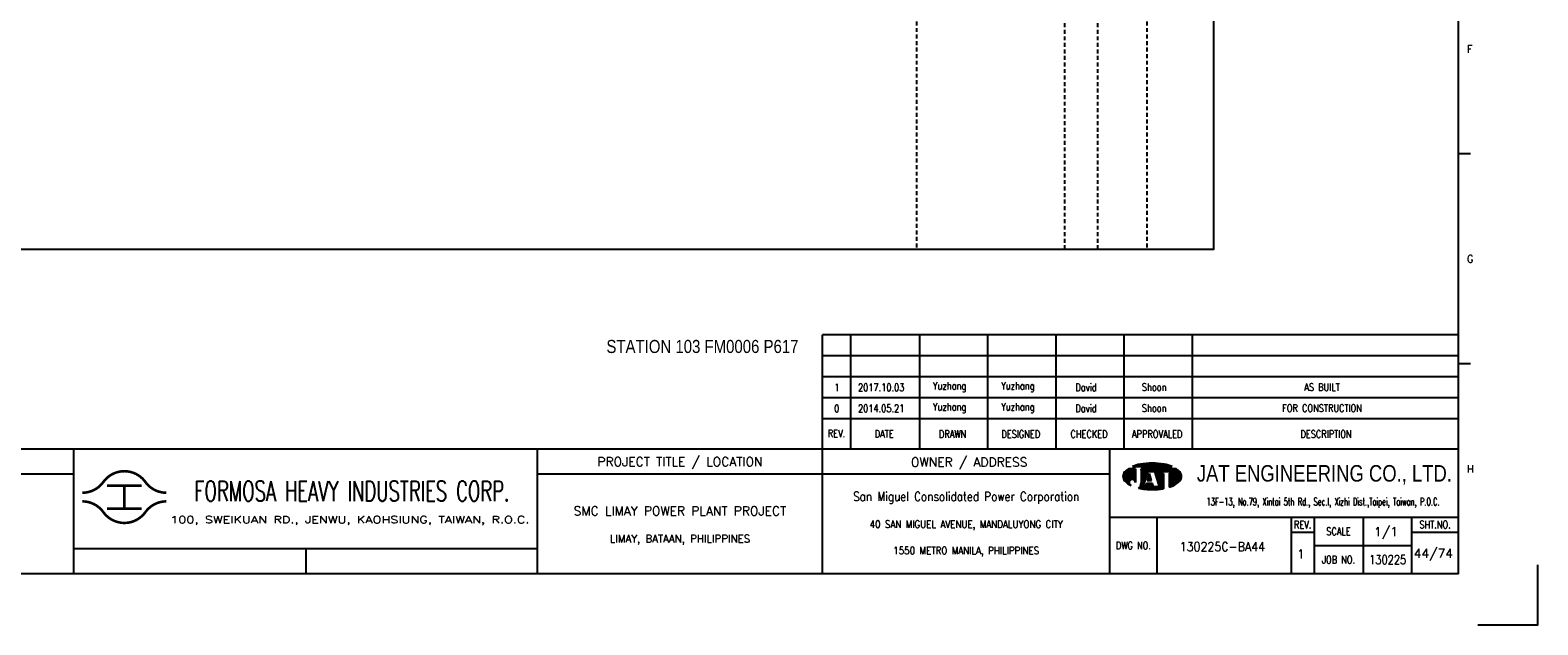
# Model space of a CAD drawing. Extents: x 1490 to 2456, y -126 to 556.
# Tile 2 of 4: x 1879 to 2456, y -126 to 101. Entities that reach past the tile are written whole.
import ezdxf
from ezdxf.enums import TextEntityAlignment as Align

# ---------------------------------------------------------------- set-up
doc = ezdxf.new("R2010")
doc.units = 0
doc.header["$MEASUREMENT"] = 0
doc.linetypes.add('HIDDEN', pattern=[4, 1.5, -1, 1.5])
doc.layers.get('0').update_dxf_attribs({"linetype": 'CONTINUOUS'})
doc.layers.get('DEFPOINTS').update_dxf_attribs({"linetype": 'CONTINUOUS'})
for name, color, linetype in [('B_DIM', 7, 'CONTINUOUS'), ('CON', 4, 'CONTINUOUS'), ('DCS', 7, 'CONTINUOUS'), ('HID', 2, 'HIDDEN'), ('T', 2, 'CONTINUOUS'), ('TEXT', 7, 'CONTINUOUS'), ('圖框CON', 4, 'CONTINUOUS'), ('框線', 6, 'CONTINUOUS')]:
    doc.layers.add(name, color=color, linetype=linetype)
doc.styles.add('AEH', font='simplex', dxfattribs={"width": 0.8, "bigfont": 'ae'})
doc.styles.add('DAYUKP', font='complex', dxfattribs={"bigfont": 'DAYUKP.SHX'})
doc.styles.add('E2', font='simplex.shx', dxfattribs={"height": 2})
doc.styles.add('E3', font='simplex.shx', dxfattribs={"height": 3})
doc.styles.add('ROMANS', font='romans', dxfattribs={"width": 0.8})
doc.styles.add('style3', font='ARIALN.TTF')
doc.styles.add('WMF-Arial0', font='arial.ttf')

# ---------------------------------------------------------------- blocks, each defined once
blk = doc.blocks.new('1880-TITLE_BLK')
at = {"layer": 'TEXT', "color": 2, "linetype": 'Continuous', "style": 'E3'}
for tag, p in [('SCALE', (790.95, 31.17)), ('DWG_NO', (736.41, 26.44)), ('REV', (762.59, 23.97)), ('SHT_NO', (806.74, 23.97))]:
    blk.add_attdef(tag, text='', height=3, dxfattribs=at).set_placement(p, align=Align.MIDDLE)
at = {"layer": 'TEXT', "linetype": 'Continuous', "style": 'E2', "width": 0.6}
for tag, p in [('REV_DATE', (418.65, 19.76)), ('APPR_DATE', (492.93, 19.76))]:
    blk.add_attdef(tag, text='', height=2, dxfattribs=at).set_placement(p, align=Align.MIDDLE_LEFT)
blk = doc.blocks.new('1')
at = {"ltscale": 500, "const_width": 0.99}
blk.add_lwpolyline([(1686.83, 57.65, -0.241531), (1678.79, 61.78, 0.512989), (1662.7, 61.78, -0.241531), (1654.66, 57.65, -0.241531)], format="xyb", dxfattribs=at)
for points in [[(1664.14, 60.4), (1677.35, 60.4)], [(1670.74, 60.4), (1670.74, 51.6)], [(1664.14, 51.6), (1677.35, 51.6)]]:
    blk.add_lwpolyline(points, dxfattribs=at)
at = {"const_width": 0.99}
blk.add_lwpolyline([(1686.83, 54.35, 0.241531), (1678.79, 50.22, -0.512989), (1662.7, 50.22, 0.241531), (1654.66, 54.35, 0.241531)], format="xyb", dxfattribs=at)
at = {"layer": 'B_DIM'}
for p, q in [((2181.53, 118.11), (1938.08, 118.11)), ((1938.08, 74.29), (1938.08, 118.11)), ((1948.92, 74.29), (1948.92, 118.11)), ((1975.28, 74.29), (1975.28, 118.11)), ((2001.39, 74.29), (2001.39, 118.11)), ((2027.5, 74.29), (2027.5, 118.11)), ((2053.62, 74.29), (2053.62, 118.11)), ((2079.73, 74.29), (2079.73, 118.11)), ((2181.53, 110.07), (1938.08, 110.07)), ((1938.08, 77.93), (1938.08, 104.33)), ((2181.53, 102.03), (1938.08, 102.03)), ((2181.53, 93.99), (1938.08, 93.99)), ((2181.53, 85.95), (1938.08, 85.95))]:
    blk.add_line(p, q, dxfattribs=at)
at = {"layer": 'CON'}
blk.add_lwpolyline([(1651.45, 26.6), (1651.45, 74.29)], dxfattribs=at)
at = {"layer": 'CON', "ltscale": 500}
blk.add_lwpolyline([(1651.45, 64.75), (1523.67, 64.75)], dxfattribs=at)
at = {"layer": 'DEFPOINTS'}
blk.add_lwpolyline([(2189, 7.08), (2211.97, 7.08), (2211.97, 30.05)], dxfattribs=at)
at = {"layer": 'T', "color": 0, "lineweight": -3}
for p, q in [((2053.09, 63.82), (2056.14, 66.87)), ((2053.09, 64.04), (2055.92, 66.87)), ((2053.11, 63.62), (2056.36, 66.87)), ((2053.12, 64.29), (2055.7, 66.87)), ((2053.14, 63.43), (2056.58, 66.87)), ((2053.18, 63.25), (2056.8, 66.87)), ((2053.18, 64.57), (2055.47, 66.87)), ((2053.24, 63.08), (2057.03, 66.87)), ((2053.29, 64.91), (2055.25, 66.87)), ((2053.3, 62.92), (2057.25, 66.87)), ((2053.37, 62.77), (2057.47, 66.87)), ((2053.45, 62.63), (2057.69, 66.87)), ((2053.54, 62.5), (2057.91, 66.86)), ((2053.61, 65.45), (2054.47, 66.31)), ((2053.64, 62.37), (2057.91, 66.64)), ((2053.74, 62.25), (2057.91, 66.42)), ((2053.84, 62.14), (2057.91, 66.2)), ((2053.95, 62.02), (2057.91, 65.98)), ((2054.07, 61.91), (2057.91, 65.75)), ((2054.18, 61.8), (2057.91, 65.53)), ((2054.29, 61.7), (2057.91, 65.31)), ((2054.41, 61.59), (2057.91, 65.09)), ((2054.53, 61.49), (2057.91, 64.87)), ((2054.65, 61.39), (2057.91, 64.65)), ((2056.12, 62.63), (2057.91, 64.42)), ((2056.46, 62.75), (2057.91, 64.2)), ((2056.7, 62.77), (2057.91, 63.98)), ((2056.9, 62.75), (2057.91, 63.76)), ((2056.94, 67.67), (2057.09, 67.82)), ((2057.08, 62.71), (2057.91, 63.54)), ((2057.16, 67.67), (2057.44, 67.95)), ((2057.39, 67.67), (2057.78, 68.07)), ((2057.61, 67.67), (2058.11, 68.18)), ((2057.83, 67.67), (2058.43, 68.27)), ((2058.05, 67.67), (2058.73, 68.35)), ((2058.27, 67.67), (2059.03, 68.43)), ((2058.49, 67.67), (2059.32, 68.49)), ((2058.72, 67.67), (2059.6, 68.55)), ((2058.94, 67.67), (2059.87, 68.6)), ((2059.16, 67.67), (2060.14, 68.65)), ((2059.38, 67.67), (2060.41, 68.7)), ((2059.6, 67.67), (2060.67, 68.74)), ((2059.82, 67.67), (2060.93, 68.77)), ((2060.05, 67.67), (2061.18, 68.81)), ((2060.05, 63.24), (2063.68, 66.87)), ((2060.05, 63.46), (2063.46, 66.87)), ((2060.05, 63.68), (2063.23, 66.87)), ((2060.05, 63.9), (2063.01, 66.87)), ((2060.05, 64.13), (2062.79, 66.87)), ((2060.05, 64.35), (2062.57, 66.87)), ((2060.05, 64.57), (2062.35, 66.87)), ((2060.05, 64.79), (2062.13, 66.87)), ((2060.05, 65.01), (2061.9, 66.87)), ((2060.05, 65.23), (2061.68, 66.87)), ((2060.05, 65.46), (2061.46, 66.87)), ((2060.05, 66.12), (2060.79, 66.87)), ((2060.05, 66.34), (2060.57, 66.87)), ((2060.05, 66.56), (2060.35, 66.87)), ((2060.05, 66.79), (2060.13, 66.87)), ((2060.05, 65.68), (2061.24, 66.87)), ((2060.05, 65.9), (2061.02, 66.87)), ((2060.05, 63.02), (2062.67, 65.64)), ((2060.05, 62.8), (2062.57, 65.32)), ((2060.05, 62.57), (2062.47, 64.99)), ((2060.05, 62.35), (2062.36, 64.67)), ((2060.05, 62.13), (2062.26, 64.34)), ((2060.05, 61.91), (2062.16, 64.02)), ((2060.05, 61.69), (2062.05, 63.69)), ((2060.27, 67.67), (2061.44, 68.84)), ((2060.49, 67.67), (2061.69, 68.87)), ((2060.71, 67.67), (2061.93, 68.89)), ((2060.93, 67.67), (2062.18, 68.91)), ((2061.15, 67.67), (2062.42, 68.93)), ((2061.38, 67.67), (2062.66, 68.95)), ((2061.6, 67.67), (2062.89, 68.97)), ((2061.82, 67.67), (2063.13, 68.98)), ((2062.04, 67.67), (2063.36, 68.99)), ((2062.26, 67.67), (2063.59, 69)), ((2062.45, 62.32), (2063.71, 63.57)), ((2062.48, 67.67), (2063.82, 69)), ((2062.5, 62.58), (2063.65, 63.74)), ((2062.6, 62.91), (2063.6, 63.91)), ((2062.7, 63.23), (2063.55, 64.08)), ((2062.71, 67.67), (2064.04, 69.01)), ((2062.8, 63.56), (2063.49, 64.25)), ((2062.83, 65.8), (2063.9, 66.87)), ((2062.91, 63.88), (2063.44, 64.42)), ((2062.93, 67.67), (2064.27, 69.01)), ((2063.01, 64.2), (2063.39, 64.58)), ((2063.05, 65.8), (2064.12, 66.87)), ((2063.11, 64.53), (2063.33, 64.75)), ((2063.15, 67.67), (2064.49, 69.01)), ((2063.21, 64.85), (2063.28, 64.92)), ((2063.27, 65.8), (2064.34, 66.87)), ((2063.37, 67.67), (2064.71, 69.01)), ((2063.49, 65.8), (2064.56, 66.87)), ((2063.59, 67.67), (2064.92, 69)), ((2063.72, 65.8), (2064.79, 66.87)), ((2063.81, 67.67), (2065.14, 69)), ((2063.94, 65.8), (2065.01, 66.87)), ((2064.04, 67.67), (2065.35, 68.99)), ((2064.16, 65.8), (2065.23, 66.87)), ((2064.26, 67.67), (2065.56, 68.98)), ((2064.38, 65.8), (2065.45, 66.87)), ((2064.48, 67.67), (2065.78, 68.97)), ((2064.6, 65.8), (2065.67, 66.87)), ((2064.7, 67.67), (2065.98, 68.95)), ((2064.82, 65.8), (2065.89, 66.87)), ((2064.92, 67.67), (2066.19, 68.94)), ((2065.05, 65.8), (2066.12, 66.87)), ((2065.14, 67.67), (2066.4, 68.92)), ((2065.16, 65.69), (2066.34, 66.87)), ((2065.22, 65.53), (2066.56, 66.87)), ((2065.27, 65.36), (2066.78, 66.87)), ((2065.32, 65.19), (2067, 66.87)), ((2065.37, 67.67), (2066.6, 68.9)), ((2065.38, 65.02), (2067.22, 66.87)), ((2065.43, 64.85), (2067.45, 66.87)), ((2065.48, 64.69), (2067.67, 66.87)), ((2065.54, 64.52), (2066.74, 65.71)), ((2065.59, 67.67), (2066.8, 68.88)), ((2065.59, 64.35), (2066.74, 65.49)), ((2065.65, 64.18), (2066.74, 65.27)), ((2065.7, 64.01), (2066.74, 65.05)), ((2065.75, 63.84), (2066.9, 65)), ((2065.81, 67.67), (2067, 68.86)), ((2065.81, 63.68), (2067.12, 65)), ((2065.86, 63.51), (2067.35, 65)), ((2065.91, 63.34), (2067.57, 65)), ((2065.97, 63.17), (2067.79, 65)), ((2066.02, 63), (2068.01, 65)), ((2066.03, 67.67), (2067.2, 68.84)), ((2066.07, 62.84), (2068.23, 65)), ((2066.13, 62.67), (2068.46, 65)), ((2066.18, 62.5), (2068.61, 64.93)), ((2066.23, 62.33), (2068.61, 64.71)), ((2066.25, 67.67), (2067.4, 68.82)), ((2066.29, 62.16), (2068.61, 64.48)), ((2066.34, 61.99), (2068.61, 64.26)), ((2066.39, 61.83), (2068.61, 64.04)), ((2066.45, 61.66), (2068.61, 63.82)), ((2066.47, 67.67), (2067.6, 68.79)), ((2066.5, 61.49), (2068.61, 63.6)), ((2066.7, 67.67), (2067.79, 68.77)), ((2066.82, 65.8), (2067.89, 66.87)), ((2066.92, 67.67), (2067.98, 68.74)), ((2067.04, 65.8), (2068.11, 66.87)), ((2067.14, 67.67), (2068.18, 68.71)), ((2067.26, 65.8), (2068.33, 66.87)), ((2067.36, 67.67), (2068.37, 68.68)), ((2067.48, 65.8), (2068.55, 66.87)), ((2067.58, 67.67), (2068.56, 68.64)), ((2067.71, 65.8), (2068.78, 66.87)), ((2067.81, 67.67), (2068.75, 68.61)), ((2067.93, 65.8), (2069, 66.87)), ((2068.03, 67.67), (2068.93, 68.58)), ((2068.15, 65.8), (2069.22, 66.87)), ((2068.25, 67.67), (2069.12, 68.54)), ((2068.37, 65.8), (2069.44, 66.87)), ((2068.47, 67.67), (2069.3, 68.5)), ((2068.59, 65.8), (2069.66, 66.87)), ((2068.69, 67.67), (2069.48, 68.46)), ((2068.81, 65.8), (2069.88, 66.87)), ((2068.91, 67.67), (2069.66, 68.42)), ((2069.04, 65.8), (2070.11, 66.87)), ((2069.14, 67.67), (2069.84, 68.37)), ((2069.26, 65.8), (2070.33, 66.87)), ((2069.36, 67.67), (2070.01, 68.33)), ((2069.48, 65.8), (2070.55, 66.87)), ((2069.58, 67.67), (2070.19, 68.28)), ((2069.7, 65.8), (2070.77, 66.87)), ((2069.8, 67.67), (2070.36, 68.23)), ((2069.92, 65.8), (2070.99, 66.87)), ((2070.02, 67.67), (2070.53, 68.18)), ((2070.14, 65.8), (2071.21, 66.87)), ((2070.24, 67.67), (2070.7, 68.13)), ((2070.37, 65.8), (2071.44, 66.87)), ((2070.47, 67.67), (2070.87, 68.07)), ((2070.59, 65.8), (2071.66, 66.87)), ((2070.69, 67.67), (2071.03, 68.02)), ((2070.75, 63.08), (2074.07, 66.4)), ((2070.75, 62.86), (2074.19, 66.3)), ((2070.75, 62.63), (2074.31, 66.2)), ((2070.75, 62.41), (2074.43, 66.09)), ((2070.75, 62.19), (2074.54, 65.98)), ((2070.75, 61.97), (2074.66, 65.87)), ((2070.75, 61.75), (2074.77, 65.76)), ((2070.75, 61.53), (2074.87, 65.65)), ((2070.75, 61.3), (2074.98, 65.53)), ((2070.75, 61.08), (2075.08, 65.41)), ((2070.75, 60.86), (2075.17, 65.28)), ((2070.75, 60.64), (2075.25, 65.14)), ((2070.75, 63.96), (2071.78, 65)), ((2070.75, 63.74), (2072, 65)), ((2070.75, 63.52), (2072.22, 65)), ((2070.75, 63.3), (2072.45, 65)), ((2070.75, 64.41), (2071.34, 65)), ((2070.75, 64.19), (2071.56, 65)), ((2070.75, 64.85), (2070.89, 65)), ((2070.75, 64.63), (2071.12, 65)), ((2070.75, 60.42), (2075.33, 64.99)), ((2070.75, 60.2), (2075.39, 64.84)), ((2070.75, 59.97), (2075.45, 64.67)), ((2070.75, 59.75), (2075.5, 64.5)), ((2070.81, 65.8), (2071.88, 66.87)), ((2070.91, 67.67), (2071.2, 67.96)), ((2071.03, 65.8), (2072.1, 66.87)), ((2071.07, 59.85), (2075.53, 64.32)), ((2071.13, 67.67), (2071.36, 67.9)), ((2071.25, 65.8), (2072.32, 66.87)), ((2071.35, 67.67), (2071.52, 67.84)), ((2071.42, 59.97), (2075.56, 64.12)), ((2071.47, 65.8), (2072.54, 66.87)), ((2071.57, 67.67), (2071.68, 67.77)), ((2071.7, 65.8), (2072.77, 66.87)), ((2071.78, 60.12), (2075.57, 63.9)), ((2071.8, 67.67), (2071.83, 67.71)), ((2071.92, 65.8), (2072.99, 66.87)), ((2072.14, 65.8), (2073.21, 66.87)), ((2072.17, 60.28), (2075.55, 63.67)), ((2072.36, 65.8), (2073.43, 66.87)), ((2072.58, 65.8), (2073.57, 66.78)), ((2072.62, 65.62), (2073.7, 66.69)), ((2072.62, 65.39), (2073.83, 66.6)), ((2072.62, 65.17), (2073.95, 66.5)), ((2054.78, 61.29), (2055.59, 62.11)), ((2054.9, 61.2), (2055.48, 61.77)), ((2055.03, 61.11), (2055.46, 61.53)), ((2055.16, 61.01), (2055.47, 61.33)), ((2055.3, 60.93), (2055.52, 61.15)), ((2055.43, 60.84), (2055.59, 60.99)), ((2055.57, 60.76), (2055.67, 60.85)), ((2055.71, 60.67), (2055.76, 60.73)), ((2055.85, 60.59), (2055.88, 60.62)), ((2056, 60.52), (2056, 60.52)), ((2056.14, 60.44), (2056.14, 60.44)), ((2057.23, 62.64), (2057.91, 63.32)), ((2057.37, 62.56), (2057.91, 63.09)), ((2057.5, 62.46), (2057.91, 62.87)), ((2057.61, 62.35), (2057.91, 62.65)), ((2057.7, 62.23), (2057.91, 62.43)), ((2057.79, 62.09), (2057.91, 62.21)), ((2057.85, 61.93), (2057.91, 61.99)), ((2057.89, 61.75), (2057.91, 61.76)), ((2057.91, 61.54), (2057.91, 61.55)), ((2059.09, 59.4), (2061.43, 61.74)), ((2059.28, 59.36), (2061.33, 61.42)), ((2059.46, 59.32), (2061.23, 61.09)), ((2059.64, 59.29), (2061.12, 60.77)), ((2059.83, 59.25), (2061.02, 60.44)), ((2059.86, 60.39), (2061.54, 62.07)), ((2059.98, 60.73), (2061.64, 62.39)), ((2060.02, 59.22), (2060.92, 60.12)), ((2060.03, 61), (2061.74, 62.72)), ((2060.05, 61.46), (2061.95, 63.37)), ((2060.05, 61.24), (2060.05, 61.24)), ((2060.21, 59.19), (2060.93, 59.91)), ((2060.4, 59.16), (2061.15, 59.91)), ((2060.59, 59.13), (2061.38, 59.91)), ((2060.78, 59.1), (2061.6, 59.91)), ((2060.98, 59.07), (2063.16, 61.25)), ((2061.17, 59.04), (2063.38, 61.25)), ((2061.37, 59.02), (2063.6, 61.25)), ((2061.57, 59), (2063.82, 61.25)), ((2061.68, 59.99), (2062.94, 61.25)), ((2061.77, 58.97), (2064.04, 61.25)), ((2061.78, 60.32), (2062.71, 61.25)), ((2061.88, 60.64), (2062.49, 61.25)), ((2061.97, 58.95), (2064.27, 61.25)), ((2061.99, 60.96), (2062.27, 61.25)), ((2062.17, 58.94), (2064.45, 61.21)), ((2062.38, 58.92), (2064.51, 61.05)), ((2062.58, 58.9), (2064.56, 60.88)), ((2062.68, 62.32), (2063.76, 63.4)), ((2062.79, 58.89), (2064.61, 60.71)), ((2062.9, 62.32), (2063.81, 63.24)), ((2063, 58.88), (2064.67, 60.54)), ((2063.12, 62.32), (2063.87, 63.07)), ((2063.21, 58.87), (2064.72, 60.37)), ((2063.34, 62.32), (2063.92, 62.9)), ((2063.43, 58.86), (2064.77, 60.2)), ((2063.56, 62.32), (2063.97, 62.73)), ((2063.64, 58.85), (2064.82, 60.03)), ((2063.78, 62.32), (2064.03, 62.56)), ((2063.86, 58.85), (2064.92, 59.91)), ((2064.01, 62.32), (2064.08, 62.39)), ((2064.08, 58.84), (2065.15, 59.91)), ((2064.3, 58.84), (2065.37, 59.91)), ((2064.52, 58.84), (2065.59, 59.91)), ((2064.74, 58.85), (2065.81, 59.91)), ((2064.97, 58.85), (2066.03, 59.91)), ((2065.2, 58.86), (2066.25, 59.91)), ((2065.43, 58.87), (2066.48, 59.91)), ((2065.66, 58.88), (2066.7, 59.91)), ((2065.9, 58.89), (2066.92, 59.91)), ((2066.14, 58.91), (2068.61, 61.38)), ((2066.38, 58.93), (2068.61, 61.16)), ((2066.56, 61.32), (2068.61, 63.38)), ((2066.61, 61.15), (2068.61, 63.15)), ((2066.62, 58.95), (2068.61, 60.94)), ((2066.66, 60.99), (2068.61, 62.93)), ((2066.72, 60.82), (2068.61, 62.71)), ((2066.77, 60.65), (2068.61, 62.49)), ((2066.82, 60.48), (2068.61, 62.27)), ((2066.87, 58.97), (2068.61, 60.72)), ((2066.88, 60.31), (2068.61, 62.05)), ((2066.93, 60.14), (2068.61, 61.82)), ((2066.98, 59.98), (2068.61, 61.6)), ((2067.11, 59), (2068.61, 60.49)), ((2067.37, 59.03), (2068.61, 60.27)), ((2067.62, 59.06), (2068.61, 60.05)), ((2067.88, 59.1), (2068.61, 59.83)), ((2068.14, 59.14), (2068.61, 59.61)), ((2068.4, 59.18), (2068.61, 59.38)), ((2072.59, 60.48), (2075.51, 63.4)), ((2073.08, 60.75), (2075.42, 63.1)), ((2073.74, 61.19), (2075.24, 62.69))]:
    blk.add_line(p, q, dxfattribs=at)
at = {"layer": 'T', "lineweight": -3}
for p, q in [((2057.91, 66.87), (2055.21, 66.87)), ((2056.73, 67.67), (2071.93, 67.67)), ((2057.91, 66.87), (2057.91, 61.52)), ((2073.45, 66.87), (2060.05, 66.87)), ((2060.05, 66.33), (2060.05, 66.87)), ((2060.05, 66.87), (2060.05, 61.23)), ((2060.85, 59.91), (2062.72, 65.8)), ((2063.26, 65), (2062.41, 62.32)), ((2062.72, 65.8), (2065.13, 65.8)), ((2064.1, 62.32), (2063.26, 65)), ((2063.79, 65.8), (2065.13, 65.8)), ((2065.13, 65.8), (2067, 59.91)), ((2066.74, 65.8), (2072.62, 65.8)), ((2066.74, 65), (2066.74, 65.8)), ((2068.61, 65), (2066.74, 65)), ((2068.61, 65), (2068.61, 59.21)), ((2072.62, 65), (2070.75, 65)), ((2070.75, 65), (2070.75, 59.74)), ((2072.62, 65.8), (2072.62, 65)), ((2061.8, 63.05), (2060.05, 61.24)), ((2061.65, 59.91), (2060.85, 59.91)), ((2062.08, 61.25), (2061.65, 59.91)), ((2064.44, 61.25), (2062.08, 61.25)), ((2062.41, 62.32), (2064.1, 62.32)), ((2064.86, 59.91), (2064.44, 61.25)), ((2067, 59.91), (2064.86, 59.91))]:
    blk.add_line(p, q, dxfattribs=at)
for centre, major_axis, start_param, end_param in [((2055.58, 63.92), (1.76, 1.76), 1.614811, 2.356194), ((2055.58, 63.92), (-1.76, 1.76), 0.785398, 1.526782), ((2059.72, 60.14), (-5.73, 5.73), 6.088179, 6.3272), ((2062.5, 54), (-10.49, 10.49), 5.683021, 5.897183), ((2064.33, 44.23), (-17.52, 17.52), 5.497787, 5.683021), ((2064.33, 44.23), (17.52, 17.52), 0.600164, 0.785398), ((2066.16, 54), (10.49, 10.49), 0.386002, 0.600164), ((2068.93, 60.14), (-5.73, 5.73), 4.668374, 4.907395), ((2073.07, 63.92), (-1.76, 1.76), 3.926991, 4.668374), ((2073.07, 63.92), (1.76, 1.76), 4.756403, 5.497787), ((2059.72, 67.71), (5.73, 5.73), 3.097578, 3.478972), ((2056.68, 61.54), (-0.868, 0.868), 3.906164, 8.245601), ((2057.88, 61.28), (1.53, 1.53), 4.470635, 5.546585), ((2064.33, 83.62), (17.52, 17.52), 3.710226, 3.926991), ((2064.33, 83.62), (17.52, 17.52), 3.926991, 4.100643), ((2066.16, 73.85), (-10.49, 10.49), 2.670765, 2.781027), ((2068.93, 67.71), (-5.73, 5.73), 2.781027, 3.185607)]:
    blk.add_ellipse(centre, major_axis=major_axis, ratio=1, start_param=start_param, end_param=end_param, dxfattribs=at)
at = {"layer": '圖框CON'}
for p, q in [((2186.14, 187.4), (2181.53, 187.4)), ((2186.14, 107), (2181.53, 107)), ((2048.1, 48.3), (2181.53, 48.3)), ((2066.14, 48.3), (2066.14, 26.6)), ((2117.55, 48.3), (2117.55, 26.6)), ((2126.28, 48.3), (2126.28, 26.6)), ((2145.25, 26.6), (2145.25, 48.3)), ((2163.72, 26.6), (2163.72, 48.3)), ((2117.55, 42.62), (2126.28, 42.62)), ((2163.72, 42.62), (2181.53, 42.62)), ((1740.17, 36.15), (1740.17, 26.6)), ((2126.28, 37.45), (2163.72, 37.45))]:
    blk.add_line(p, q, dxfattribs=at)
for points in [[(1828.89, 26.6), (1828.89, 74.29)], [(1938.08, 26.6), (1938.08, 74.29)], [(2048.1, 26.6), (2048.1, 74.29)], [(2048.1, 64.75), (1828.89, 64.75)], [(1828.89, 36.15), (1802.67, 36.15), (1651.45, 36.15)]]:
    blk.add_lwpolyline(points, dxfattribs=at)
at = {"layer": '框線'}
for p, q in [((2181.53, 26.6), (2181.53, 669.81)), ((2181.53, 74.29), (1308.62, 74.29)), ((2181.53, 26.6), (1308.62, 26.6))]:
    blk.add_line(p, q, dxfattribs=at)
at = {"style": 'DAYUKP'}
for s, p in [('F', (2184.79, 227.59)), ('G', (2184.79, 147.19)), ('H', (2184.79, 66.79))]:
    blk.add_text(s, height=2.87, dxfattribs=at).set_placement(p, align=Align.MIDDLE_LEFT)
at = {"style": 'WMF-Arial0', "width": 0.8}
blk.add_text('JAT ENGINEERING CO., LTD.', height=6.3172, dxfattribs=at).set_placement((2130.24, 64.55), align=Align.MIDDLE)
at = {"color": 90, "ltscale": 500, "style": 'ROMANS', "width": 0.65}
blk.add_text('FORMOSA HEAVY INDUSTRIES CORP.', height=7.7366, dxfattribs=at).set_placement((1757.9, 58.28), align=Align.MIDDLE)
at = {"color": 2, "ltscale": 500, "style": 'ROMANS', "width": 0.85}
blk.add_text('San Miguel Consolidated Power Corporation', height=3.4457, dxfattribs=at).set_placement((1993.09, 56.23), align=Align.MIDDLE_CENTER)
at = {"color": 2, "ltscale": 500, "style": 'ROMANS'}
for s, height, p in [('SMC LIMAY POWER PLANT PROJECT', 3.4457, (1883.48, 50.7)), ('LIMAY, BATAAN, PHILIPPINES', 2.8714, (1883.48, 40.08))]:
    blk.add_text(s, height=height, dxfattribs=at).set_placement(p, align=Align.MIDDLE_CENTER)
at = {"color": 4, "ltscale": 500, "style": 'ROMANS', "width": 0.85}
for s, p in [('40 SAN MIGUEL AVENUE, MANDALUYONG CITY', (1993.09, 45.61)), ('1550 METRO MANILA, PHILIPPINES', (1993.09, 35.51))]:
    blk.add_text(s, height=2.8714, dxfattribs=at).set_placement(p, align=Align.MIDDLE_CENTER)
at = {"layer": 'B_DIM', "style": 'AEH', "width": 0.8}
for s, height, p in [('REV.', 2.871, (1943.45, 80.37)), ('DATE', 2.871, (1961.68, 80.21)), ('DRAWN', 2.871, (1987.87, 80.12)), ('DESIGNED', 2.871, (2013.98, 80.12)), ('CHECKED', 2.871, (2040.1, 80.12)), ('APPROVALED', 2.871, (2066.21, 80.12)), ('DESCRIPTION', 2.8714, (2130.87, 80.12))]:
    blk.add_text(s, height=height, dxfattribs=at).set_placement(p, align=Align.MIDDLE)
at = {"layer": 'HID', "ltscale": 500, "style": 'ROMANS'}
for s, p in [('PROJECT TITLE / LOCATION', (1883.48, 69.28)), ('OWNER / ADDRESS', (1994.25, 69.12))]:
    blk.add_text(s, height=3.4457, dxfattribs=at).set_placement(p, align=Align.MIDDLE)
at = {"layer": 'HID', "style": 'ROMANS', "width": 1.216198}
blk.add_text('100, SWEIKUAN RD., JENWU, KAOHSIUNG, TAIWAN, R.O.C.', height=2.5897, dxfattribs=at).set_placement((1688.31, 46.06), (1825.84, 46.06), align=Align.FIT)
at = {"layer": 'HID', "color": 7, "style": 'ROMANS', "width": 0.8}
for s, p in [('REV.', (2121.92, 45.46)), ('SHT.NO.', (2172.62, 45.46)), ('SCALE', (2135.64, 42.87)), ('DWG NO.', (2057.12, 37.45)), ('JOB NO.', (2135.64, 32.03))]:
    blk.add_text(s, height=2.871, dxfattribs=at).set_placement(p, align=Align.MIDDLE)
at = {"layer": 'T', "color": 2, "ltscale": 500, "style": 'ROMANS', "width": 0.65}
blk.add_text('13F-13, No.79, Xintai 5th Rd., Sec.I, Xizhi Dist.,Taipei, Taiwan, P.O.C.', height=2.8714, dxfattribs=at).set_placement((2129.74, 52.81), align=Align.CENTER)

msp = doc.modelspace()

# ---------------------------------------------------------------- linework, layer by layer
at = {"layer": 'CON'}
msp.add_lwpolyline([(1618.23, 517.21), (2332.23, 517.21), (2332.23, 17.41), (1618.23, 17.41)], close=True, dxfattribs=at)
at = {"layer": 'HID'}
for p, q in [((2218.48, 517.21), (2218.48, 17.41)), ((2275.18, 516.51), (2275.18, 17.41)), ((2287.78, 516.51), (2287.78, 17.41)), ((2306.68, 517.21), (2306.68, 17.41))]:
    msp.add_line(p, q, dxfattribs=at)

# ---------------------------------------------------------------- block references
msp.add_blockref('1', (244.42, -133.38))
at = {"layer": 'TEXT', "color": 0}
ref = msp.add_blockref('1880-TITLE_BLK', (1489.77, -126.72), dxfattribs=dict(at, xscale=1.148576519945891, yscale=1.148576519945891, zscale=1.148576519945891))
ref.add_attrib('DWG_NO', '130225C-BA44', dxfattribs={"color": 2, "linetype": 'Continuous', "height": 3.4457, "style": 'E3', "width": 0.9}).set_placement((2335.59, -96.35), align=Align.MIDDLE)
ref.add_attrib('REV', '1', dxfattribs={"color": 2, "linetype": 'Continuous', "height": 3.45, "style": 'E3'}).set_placement((2365.67, -99.19), align=Align.MIDDLE)
ref.add_attrib('SCALE', '1/1', dxfattribs={"color": 2, "linetype": 'Continuous', "height": 3.446, "style": 'E3'}).set_placement((2398.23, -90.93), align=Align.MIDDLE)
ref.add_attrib('SHT_NO', '44/74', dxfattribs={"color": 2, "linetype": 'Continuous', "height": 3.446, "style": 'E3'}).set_placement((2416.38, -99.19), align=Align.MIDDLE)

# ---------------------------------------------------------------- texts
at = {"layer": 'DCS', "linetype": 'ByBlock', "style": 'style3'}
msp.add_text('STATION 103 FM0006 P617', height=5, dxfattribs=at).set_placement((2099.75, -22.22))
at = {"layer": 'T', "style": 'AEH', "width": 0.8}
for s, height, p in [('1', 2.87, (2187.95, -35.41)), ('2017.10.03', 2.871, (2204.96, -35.37)), ('Yuzhang', 2.871, (2231.16, -35.29)), ('Yuzhang', 2.871, (2257.27, -35.29)), ('David', 2.871, (2283.38, -35.29)), ('Shoon', 2.871, (2309.5, -35.29)), ('AS BUILT', 2.871, (2373.77, -35.29)), ('0', 2.87, (2187.95, -43.45)), ('2014.05.21', 2.871, (2204.96, -43.41)), ('Yuzhang', 2.871, (2231.16, -43.33)), ('Yuzhang', 2.871, (2257.27, -43.33)), ('David', 2.871, (2283.38, -43.33)), ('Shoon', 2.871, (2309.5, -43.33)), ('FOR CONSTRUCTION', 2.8714, (2373.77, -43.33))]:
    msp.add_text(s, height=height, dxfattribs=at).set_placement(p, align=Align.MIDDLE)
at = {"layer": 'TEXT', "color": 2, "style": 'E3', "width": 0.8}
msp.add_text('130225', height=3.446, dxfattribs=at).set_placement((2398.9, -101.36), align=Align.MIDDLE_CENTER)

doc.saveas('drawing.dxf')
